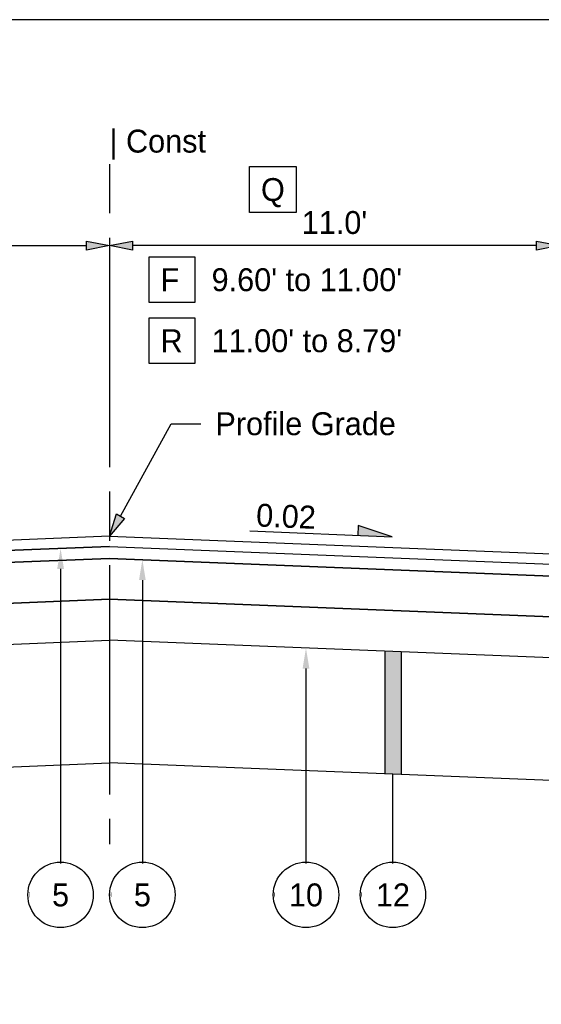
# Model space of a CAD drawing. Header units: feet. Extents: x -16 to 297, y -33 to 148.
# Tile 14 of 30: x 81 to 94, y 26 to 51. Entities that reach past the tile are written whole.
import ezdxf
from ezdxf import colors
from ezdxf.entities.mleader import LeaderData, LeaderLine
from ezdxf.enums import TextEntityAlignment as Align
from ezdxf.math import Vec2, Vec3

# ---------------------------------------------------------------- set-up
doc = ezdxf.new("R2010")
doc.units = ezdxf.units.FT
doc.header["$LTSCALE"] = 4
doc.header["$MEASUREMENT"] = 0
doc.set_wipeout_variables(frame=1)
doc.linetypes.add('CL', pattern=[2, 0.3, -0.15, 1.4, -0.15])
for name, color, linetype in [('GE_P_CL', 7, 'CL'), ('TX_P_1', 7, 'Continuous'), ('TX_P_Misc', 7, 'Continuous'), ('XS_P_Finished_Grade', 3, 'Continuous'), ('XS_P_Pavt_Layers', 251, 'Continuous')]:
    doc.layers.add(name, color=color, linetype=linetype)
doc.styles.add('Slanted-Normal', font='font31.shx', dxfattribs={"height": 0.14})
doc.dimstyles.new('Dec-1  Slanted', dxfattribs={"dimtxt": 0.14, "dimasz": 0.14, "dimexe": 0.07, "dimexo": 0.07, "dimgap": 0.07, "dimtad": 1, "dimdec": 1, "dimzin": 3, "dimdsep": 46, "dimtxsty": 'Slanted-Normal', "dimblk": 'Dim1', "dimcen": 0, "dimclrd": 95, "dimclre": 95, "dimclrt": 7, "dimadec": 1, "dimazin": 3, "dimtfac": 1, "dimtdec": 1, "dimtix": 1, "dimtofl": 0, "dimtmove": 1, "dimatfit": 3, "dimldrblk": 'Dim1', "dimfxl": 1, "dimtolj": 1, "dimtzin": 0, "dimlwd": -1, "dimlwe": -1, "dimarcsym": 0})

# ---------------------------------------------------------------- blocks, each defined once
blk = doc.blocks.new('SLOPE')
at = {"layer": 'TX_P_Misc'}
h = blk.add_hatch(color=4, dxfattribs=at)
h.dxf.hatch_style = 1
h.paths.add_polyline_path([(0.8715, 0), (0.6608, 0.0615), (0.6608, 0)])
at = {"layer": 'TX_P_Misc', "color": 4}
for p, q in [((0.8715, 0), (0.6608, 0.0615)), ((0.6608, 0.0615), (0.6608, 0))]:
    blk.add_line(p, q, dxfattribs=at)
at = {"layer": 'TX_P_Misc', "color": 95}
blk.add_line((0, 0), (0.8715, 0), dxfattribs=at)
at = {"layer": 'TX_P_Misc', "style": 'Slanted-Normal'}
blk.add_attdef('SLOPE', (0.0353, 0.0289), '', height=0.14, dxfattribs=at)
blk = doc.blocks.new('Dim1')
h = blk.add_hatch(color=4)
h.dxf.hatch_style = 1
h.paths.add_polyline_path([(0, 0), (-1, -0.2), (-1, 0.2)])
at = {"color": 4}
blk.add_lwpolyline([(0, 0), (-1, -0.2), (-1, 0.2), (0, 0)], dxfattribs=at)
blk = doc.blocks.new('*D949')
at = {"layer": 'Defpoints', "color": 0, "transparency": 16777216}
for p in [(83.366, 44.991), (83.366, 37.89), (72.366, 37.45)]:
    blk.add_point(p, dxfattribs=at)
at = {"layer": 'TX_P_1', "color": 95, "linetype": 'Continuous', "transparency": 16777216}
for p, q in [((72.366, 37.73), (72.366, 45.271)), ((72.926, 44.991), (82.806, 44.991))]:
    blk.add_line(p, q, dxfattribs=at)
at = {"layer": 'TX_P_1', "color": 95, "transparency": 16777216, "xscale": 0.56, "yscale": 0.56, "zscale": 0.56, "rotation": 180}
blk.add_blockref('Dim1', (72.366, 44.991), dxfattribs=at)
at = {"layer": 'TX_P_1', "color": 95, "transparency": 16777216, "xscale": 0.56, "yscale": 0.56, "zscale": 0.56}
blk.add_blockref('Dim1', (83.366, 44.991), dxfattribs=at)
at = {"layer": 'TX_P_1', "color": 7, "transparency": 16777216, "insert": (77.866, 45.551), "char_height": 0.56, "attachment_point": 5, "style": 'Slanted-Normal'}
blk.add_mtext("\\A1;11.0'", dxfattribs=at)
blk = doc.blocks.new('*D953')
at = {"layer": 'Defpoints', "color": 0, "transparency": 16777216}
for p in [(83.366, 44.991), (83.366, 37.89), (94.366, 37.45)]:
    blk.add_point(p, dxfattribs=at)
at = {"layer": 'TX_P_1', "color": 95, "linetype": 'Continuous', "transparency": 16777216}
for p, q in [((94.366, 37.73), (94.366, 45.271)), ((93.806, 44.991), (83.926, 44.991))]:
    blk.add_line(p, q, dxfattribs=at)
at = {"layer": 'TX_P_1', "color": 95, "transparency": 16777216, "xscale": 0.56, "yscale": 0.56, "zscale": 0.56, "rotation": 180}
blk.add_blockref('Dim1', (83.366, 44.991), dxfattribs=at)
at = {"layer": 'TX_P_1', "color": 95, "transparency": 16777216, "xscale": 0.56, "yscale": 0.56, "zscale": 0.56}
blk.add_blockref('Dim1', (94.366, 44.991), dxfattribs=at)
at = {"layer": 'TX_P_1', "color": 7, "transparency": 16777216, "insert": (88.866, 45.551), "char_height": 0.56, "attachment_point": 5, "style": 'Slanted-Normal'}
blk.add_mtext("\\A1;11.0'", dxfattribs=at)
blk = doc.blocks.new('_DotSmall')
at = {"color": 0, "linetype": 'ByBlock', "const_width": 0.5}
blk.add_lwpolyline([(-0.0625, 0, 1), (0.0625, 0, 1)], format="xyb", close=True, dxfattribs=at)
blk = doc.blocks.new('*U994')
at = {"layer": 'TX_P_Misc', "color": 95}
blk.add_line((0, 0), (0, 0.1525), dxfattribs=at)
at = {"layer": 'TX_P_Misc'}
blk.add_circle((0, 0), 0.2, dxfattribs=at)
at = {"layer": 'TX_P_Misc', "color": 95}
ml = blk.add_multileader_mtext('Standard', dxfattribs=at)
ml.set_content('', color=95, style='Slanted-Normal')
ml.set_leader_properties()
ml.build(insert=Vec2(0, 0))
ml.multileader.update_dxf_attribs({"has_dogleg": 0, "text_left_attachment_type": 2, "text_right_attachment_type": 2, "dogleg_length": 0.18, "arrow_head_size": 0.125})
ctx = ml.context
ctx.base_point, ctx.char_height, ctx.arrow_head_size, ctx.landing_gap_size, ctx.plane_origin = Vec3(-0.0001, 0), 0.14, 0.125, 0.0001, Vec3(0.5884, 0.4959)
ctx.left_attachment, ctx.right_attachment, ctx.text_align_type = 2, 2, 1
notes = []
notes.append((ctx, [(1, (1, 1, 0), (-0.1801, 0), (1, 0), 0.18, [(0, [(0, 2.1167)], 0, [])])]))
ctx.mtext.insert, ctx.mtext.alignment, ctx.mtext.flow_direction = Vec3(0, 0.07), 2, 5
ml = blk.add_multileader_mtext('Standard', dxfattribs=at)
ml.set_content('', color=95, style='Slanted-Normal')
ml.set_leader_properties()
ml.set_arrow_properties(name='DOTSMALL')
ml.build(insert=Vec2(0, 0))
ml.multileader.update_dxf_attribs({"has_dogleg": 0, "text_left_attachment_type": 2, "text_right_attachment_type": 2, "dogleg_length": 0.18, "arrow_head_size": 0.125})
ctx = ml.context
ctx.base_point, ctx.char_height, ctx.arrow_head_size, ctx.landing_gap_size, ctx.plane_origin = Vec3(0, 0), 0.14, 0.125, 0.0001, Vec3(0.9927, 0.4959)
ctx.left_attachment, ctx.right_attachment, ctx.text_align_type = 2, 2, 1
notes.append((ctx, [(1, (1, 1, 0), (-0.18, 0), (1, 0), 0.18, [(0, [(-0.1547, 0.0015)], 0, [])])]))
ctx.mtext.insert, ctx.mtext.alignment, ctx.mtext.flow_direction = Vec3(0.0001, 0.07), 2, 5
for ctx, leaders in notes:
    for number, flags, end, landing, length, lines in leaders:
        leader = LeaderData()
        leader.index, (leader.has_last_leader_line, leader.has_dogleg_vector, leader.attachment_direction) = number, flags
        leader.last_leader_point, leader.dogleg_vector, leader.dogleg_length = Vec3(end), Vec3(landing), length
        for number, points, colour, breaks in lines:
            line = LeaderLine()
            line.index, line.vertices, line.color, line.breaks = number, Vec3.list(points), colors.encode_raw_color(colour), breaks
            leader.lines.append(line)
        ctx.leaders.append(leader)
blk.add_wipeout([(0.187, 0.0355), (0.1811, 0.0586), (0.1723, 0.0809), (0.1609, 0.1018), (0.1468, 0.1212), (0.1305, 0.1386), (0.1121, 0.1539), (0.0919, 0.1667), (0.0703, 0.1769), (0.0476, 0.1843), (0.0241, 0.1888), (0.0002, 0.1904), (-0.0236, 0.1889), (-0.0471, 0.1844), (-0.0699, 0.1771), (-0.0915, 0.1669), (-0.1117, 0.1541), (-0.1302, 0.1389), (-0.1465, 0.1215), (-0.1606, 0.1022), (-0.1722, 0.0813), (-0.181, 0.059), (-0.187, 0.0359), (-0.19, 0.0122), (-0.19, -0.0117), (-0.187, -0.0355), (-0.1811, -0.0586), (-0.1723, -0.0809), (-0.1609, -0.1018), (-0.1468, -0.1212), (-0.1305, -0.1386), (-0.1121, -0.1539), (-0.0919, -0.1667), (-0.0703, -0.1769), (-0.0476, -0.1843), (-0.0241, -0.1888), (-0.0002, -0.1904), (0.0236, -0.1889), (0.0471, -0.1844), (0.0699, -0.1771), (0.0915, -0.1669), (0.1117, -0.1541), (0.1302, -0.1389), (0.1465, -0.1215), (0.1606, -0.1022), (0.1722, -0.0813), (0.181, -0.059), (0.187, -0.0359), (0.19, -0.0122), (0.19, 0.0117)])
at = {"layer": 'TX_P_Misc', "style": 'Slanted-Normal'}
blk.add_attdef('ITEM', text='', height=0.14, dxfattribs=at).set_placement((0, 0), align=Align.MIDDLE_CENTER)
blk = doc.blocks.new('*U999')
at = {"layer": 'TX_P_Misc', "color": 95}
blk.add_line((0, 0), (0, 0.1502), dxfattribs=at)
at = {"layer": 'TX_P_Misc'}
blk.add_circle((0, 0), 0.2, dxfattribs=at)
at = {"layer": 'TX_P_Misc', "color": 95}
ml = blk.add_multileader_mtext('Standard', dxfattribs=at)
ml.set_content('', color=95, style='Slanted-Normal')
ml.set_leader_properties()
ml.build(insert=Vec2(0, 0))
ml.multileader.update_dxf_attribs({"has_dogleg": 0, "text_left_attachment_type": 2, "text_right_attachment_type": 2, "dogleg_length": 0.18, "arrow_head_size": 0.125})
ctx = ml.context
ctx.base_point, ctx.char_height, ctx.arrow_head_size, ctx.landing_gap_size, ctx.plane_origin = Vec3(-0.0001, 0), 0.14, 0.125, 0.0001, Vec3(0.5884, 0.4959)
ctx.left_attachment, ctx.right_attachment, ctx.text_align_type = 2, 2, 1
notes = []
notes.append((ctx, [(1, (1, 1, 0), (-0.1801, 0), (1, 0), 0.18, [(0, [(0, 2.0478)], 0, [])])]))
ctx.mtext.insert, ctx.mtext.alignment, ctx.mtext.flow_direction = Vec3(0, 0.07), 2, 5
ml = blk.add_multileader_mtext('Standard', dxfattribs=at)
ml.set_content('', color=95, style='Slanted-Normal')
ml.set_leader_properties()
ml.set_arrow_properties(name='DOTSMALL')
ml.build(insert=Vec2(0, 0))
ml.multileader.update_dxf_attribs({"has_dogleg": 0, "text_left_attachment_type": 2, "text_right_attachment_type": 2, "dogleg_length": 0.18, "arrow_head_size": 0.125})
ctx = ml.context
ctx.base_point, ctx.char_height, ctx.arrow_head_size, ctx.landing_gap_size, ctx.plane_origin = Vec3(0, 0), 0.14, 0.125, 0.0001, Vec3(0.9927, 0.4959)
ctx.left_attachment, ctx.right_attachment, ctx.text_align_type = 2, 2, 1
notes.append((ctx, [(1, (1, 1, 0), (-0.18, 0), (1, 0), 0.18, [(0, [(-0.1547, 0.0015)], 0, [])])]))
ctx.mtext.insert, ctx.mtext.alignment, ctx.mtext.flow_direction = Vec3(0.0001, 0.07), 2, 5
for ctx, leaders in notes:
    for number, flags, end, landing, length, lines in leaders:
        leader = LeaderData()
        leader.index, (leader.has_last_leader_line, leader.has_dogleg_vector, leader.attachment_direction) = number, flags
        leader.last_leader_point, leader.dogleg_vector, leader.dogleg_length = Vec3(end), Vec3(landing), length
        for number, points, colour, breaks in lines:
            line = LeaderLine()
            line.index, line.vertices, line.color, line.breaks = number, Vec3.list(points), colors.encode_raw_color(colour), breaks
            leader.lines.append(line)
        ctx.leaders.append(leader)
blk.add_wipeout([(0.187, 0.0355), (0.1811, 0.0586), (0.1723, 0.0809), (0.1609, 0.1018), (0.1468, 0.1212), (0.1305, 0.1386), (0.1121, 0.1539), (0.0919, 0.1667), (0.0703, 0.1769), (0.0476, 0.1843), (0.0241, 0.1888), (0.0002, 0.1904), (-0.0236, 0.1889), (-0.0471, 0.1844), (-0.0699, 0.1771), (-0.0915, 0.1669), (-0.1117, 0.1541), (-0.1302, 0.1389), (-0.1465, 0.1215), (-0.1606, 0.1022), (-0.1722, 0.0813), (-0.181, 0.059), (-0.187, 0.0359), (-0.19, 0.0122), (-0.19, -0.0117), (-0.187, -0.0355), (-0.1811, -0.0586), (-0.1723, -0.0809), (-0.1609, -0.1018), (-0.1468, -0.1212), (-0.1305, -0.1386), (-0.1121, -0.1539), (-0.0919, -0.1667), (-0.0703, -0.1769), (-0.0476, -0.1843), (-0.0241, -0.1888), (-0.0002, -0.1904), (0.0236, -0.1889), (0.0471, -0.1844), (0.0699, -0.1771), (0.0915, -0.1669), (0.1117, -0.1541), (0.1302, -0.1389), (0.1465, -0.1215), (0.1606, -0.1022), (0.1722, -0.0813), (0.181, -0.059), (0.187, -0.0359), (0.19, -0.0122), (0.19, 0.0117)])
at = {"layer": 'TX_P_Misc', "style": 'Slanted-Normal'}
blk.add_attdef('ITEM', text='', height=0.14, dxfattribs=at).set_placement((0, 0), align=Align.MIDDLE_CENTER)
blk = doc.blocks.new('*U996')
at = {"layer": 'TX_P_Misc', "color": 95}
blk.add_line((0, 0), (0, 0.1637), dxfattribs=at)
at = {"layer": 'TX_P_Misc'}
blk.add_circle((0, 0), 0.2, dxfattribs=at)
at = {"layer": 'TX_P_Misc', "color": 95}
ml = blk.add_multileader_mtext('Standard', dxfattribs=at)
ml.set_content('', color=95, style='Slanted-Normal')
ml.set_leader_properties()
ml.build(insert=Vec2(0, 0))
ml.multileader.update_dxf_attribs({"has_dogleg": 0, "text_left_attachment_type": 2, "text_right_attachment_type": 2, "dogleg_length": 0.18, "arrow_head_size": 0.125})
ctx = ml.context
ctx.base_point, ctx.char_height, ctx.arrow_head_size, ctx.landing_gap_size, ctx.plane_origin = Vec3(-0.0001, 0), 0.14, 0.125, 0.0001, Vec3(0.5884, 0.4959)
ctx.left_attachment, ctx.right_attachment, ctx.text_align_type = 2, 2, 1
notes = []
notes.append((ctx, [(1, (1, 1, 0), (-0.1801, 0), (1, 0), 0.18, [(0, [(0, 1.5078)], 0, [])])]))
ctx.mtext.insert, ctx.mtext.alignment, ctx.mtext.flow_direction = Vec3(0, 0.07), 2, 5
ml = blk.add_multileader_mtext('Standard', dxfattribs=at)
ml.set_content('', color=95, style='Slanted-Normal')
ml.set_leader_properties()
ml.set_arrow_properties(name='DOTSMALL')
ml.build(insert=Vec2(0, 0))
ml.multileader.update_dxf_attribs({"has_dogleg": 0, "text_left_attachment_type": 2, "text_right_attachment_type": 2, "dogleg_length": 0.18, "arrow_head_size": 0.125})
ctx = ml.context
ctx.base_point, ctx.char_height, ctx.arrow_head_size, ctx.landing_gap_size, ctx.plane_origin = Vec3(0, 0), 0.14, 0.125, 0.0001, Vec3(0.9927, 0.4959)
ctx.left_attachment, ctx.right_attachment, ctx.text_align_type = 2, 2, 1
notes.append((ctx, [(1, (1, 1, 0), (-0.18, 0), (1, 0), 0.18, [(0, [(-0.1547, 0.0015)], 0, [])])]))
ctx.mtext.insert, ctx.mtext.alignment, ctx.mtext.flow_direction = Vec3(0.0001, 0.07), 2, 5
for ctx, leaders in notes:
    for number, flags, end, landing, length, lines in leaders:
        leader = LeaderData()
        leader.index, (leader.has_last_leader_line, leader.has_dogleg_vector, leader.attachment_direction) = number, flags
        leader.last_leader_point, leader.dogleg_vector, leader.dogleg_length = Vec3(end), Vec3(landing), length
        for number, points, colour, breaks in lines:
            line = LeaderLine()
            line.index, line.vertices, line.color, line.breaks = number, Vec3.list(points), colors.encode_raw_color(colour), breaks
            leader.lines.append(line)
        ctx.leaders.append(leader)
blk.add_wipeout([(0.187, 0.0355), (0.1811, 0.0586), (0.1723, 0.0809), (0.1609, 0.1018), (0.1468, 0.1212), (0.1305, 0.1386), (0.1121, 0.1539), (0.0919, 0.1667), (0.0703, 0.1769), (0.0476, 0.1843), (0.0241, 0.1888), (0.0002, 0.1904), (-0.0236, 0.1889), (-0.0471, 0.1844), (-0.0699, 0.1771), (-0.0915, 0.1669), (-0.1117, 0.1541), (-0.1302, 0.1389), (-0.1465, 0.1215), (-0.1606, 0.1022), (-0.1722, 0.0813), (-0.181, 0.059), (-0.187, 0.0359), (-0.19, 0.0122), (-0.19, -0.0117), (-0.187, -0.0355), (-0.1811, -0.0586), (-0.1723, -0.0809), (-0.1609, -0.1018), (-0.1468, -0.1212), (-0.1305, -0.1386), (-0.1121, -0.1539), (-0.0919, -0.1667), (-0.0703, -0.1769), (-0.0476, -0.1843), (-0.0241, -0.1888), (-0.0002, -0.1904), (0.0236, -0.1889), (0.0471, -0.1844), (0.0699, -0.1771), (0.0915, -0.1669), (0.1117, -0.1541), (0.1302, -0.1389), (0.1465, -0.1215), (0.1606, -0.1022), (0.1722, -0.0813), (0.181, -0.059), (0.187, -0.0359), (0.19, -0.0122), (0.19, 0.0117)])
at = {"layer": 'TX_P_Misc', "style": 'Slanted-Normal'}
blk.add_attdef('ITEM', text='', height=0.14, dxfattribs=at).set_placement((0, 0), align=Align.MIDDLE_CENTER)
blk = doc.blocks.new('*U1000')
at = {"layer": 'TX_P_Misc', "color": 95}
blk.add_line((0, 0), (0, 0.7365), dxfattribs=at)
at = {"layer": 'TX_P_Misc'}
blk.add_circle((0, 0), 0.2, dxfattribs=at)
at = {"layer": 'TX_P_Misc', "color": 95}
ml = blk.add_multileader_mtext('Standard', dxfattribs=at)
ml.set_content('', color=95, style='Slanted-Normal')
ml.set_leader_properties()
ml.set_arrow_properties(name='DOTSMALL')
ml.build(insert=Vec2(0, 0))
ml.multileader.update_dxf_attribs({"has_dogleg": 0, "text_left_attachment_type": 2, "text_right_attachment_type": 2, "dogleg_length": 0.18, "arrow_head_size": 0.125})
ctx = ml.context
ctx.base_point, ctx.char_height, ctx.arrow_head_size, ctx.landing_gap_size, ctx.plane_origin = Vec3(0, 0), 0.14, 0.125, 0.0001, Vec3(0.9927, 0.4959)
ctx.left_attachment, ctx.right_attachment, ctx.text_align_type = 2, 2, 1
notes = []
notes.append((ctx, [(1, (1, 1, 0), (-0.18, 0), (1, 0), 0.18, [(0, [(-0.1547, 0.0015)], 0, [])])]))
ctx.mtext.insert, ctx.mtext.alignment, ctx.mtext.flow_direction = Vec3(0.0001, 0.07), 2, 5
ml = blk.add_multileader_mtext('Standard', dxfattribs=at)
ml.set_content('', color=95, style='Slanted-Normal')
ml.set_leader_properties()
ml.build(insert=Vec2(0, 0))
ml.multileader.update_dxf_attribs({"has_dogleg": 0, "text_left_attachment_type": 2, "text_right_attachment_type": 2, "dogleg_length": 0.18, "arrow_head_size": 0.125})
ctx = ml.context
ctx.base_point, ctx.char_height, ctx.arrow_head_size, ctx.landing_gap_size, ctx.plane_origin = Vec3(-0.0001, 0), 0.14, 0.125, 0.0001, Vec3(0.5884, 0.4959)
ctx.left_attachment, ctx.right_attachment, ctx.text_align_type = 2, 2, 1
notes.append((ctx, [(0, (1, 1, 0), (0.1801, 0), (-1, 0), 0.18, [(0, [(0.1698, -0.0003)], 0, [])])]))
ctx.mtext.insert, ctx.mtext.alignment, ctx.mtext.flow_direction = Vec3(0, 0.07), 2, 5
for ctx, leaders in notes:
    for number, flags, end, landing, length, lines in leaders:
        leader = LeaderData()
        leader.index, (leader.has_last_leader_line, leader.has_dogleg_vector, leader.attachment_direction) = number, flags
        leader.last_leader_point, leader.dogleg_vector, leader.dogleg_length = Vec3(end), Vec3(landing), length
        for number, points, colour, breaks in lines:
            line = LeaderLine()
            line.index, line.vertices, line.color, line.breaks = number, Vec3.list(points), colors.encode_raw_color(colour), breaks
            leader.lines.append(line)
        ctx.leaders.append(leader)
blk.add_wipeout([(0.187, 0.0355), (0.1811, 0.0586), (0.1723, 0.0809), (0.1609, 0.1018), (0.1468, 0.1212), (0.1305, 0.1386), (0.1121, 0.1539), (0.0919, 0.1667), (0.0703, 0.1769), (0.0476, 0.1843), (0.0241, 0.1888), (0.0002, 0.1904), (-0.0236, 0.1889), (-0.0471, 0.1844), (-0.0699, 0.1771), (-0.0915, 0.1669), (-0.1117, 0.1541), (-0.1302, 0.1389), (-0.1465, 0.1215), (-0.1606, 0.1022), (-0.1722, 0.0813), (-0.181, 0.059), (-0.187, 0.0359), (-0.19, 0.0122), (-0.19, -0.0117), (-0.187, -0.0355), (-0.1811, -0.0586), (-0.1723, -0.0809), (-0.1609, -0.1018), (-0.1468, -0.1212), (-0.1305, -0.1386), (-0.1121, -0.1539), (-0.0919, -0.1667), (-0.0703, -0.1769), (-0.0476, -0.1843), (-0.0241, -0.1888), (-0.0002, -0.1904), (0.0236, -0.1889), (0.0471, -0.1844), (0.0699, -0.1771), (0.0915, -0.1669), (0.1117, -0.1541), (0.1302, -0.1389), (0.1465, -0.1215), (0.1606, -0.1022), (0.1722, -0.0813), (0.181, -0.059), (0.187, -0.0359), (0.19, -0.0122), (0.19, 0.0117)])
at = {"layer": 'TX_P_Misc', "style": 'Slanted-Normal'}
blk.add_attdef('ITEM', text='', height=0.14, dxfattribs=at).set_placement((0, 0), align=Align.MIDDLE_CENTER)

msp = doc.modelspace()

# ---------------------------------------------------------------- hatches: boundary and pattern name
at = {"layer": 'TX_P_1'}
h = msp.add_hatch(color=256, dxfattribs=at)
h.dxf.hatch_style = 1
h.paths.add_polyline_path([(90.495, 35.064), (90.095, 35.08), (90.095, 32.08), (90.495, 32.064)])

# ---------------------------------------------------------------- linework, layer by layer
at = {"layer": 'GE_P_CL'}
msp.add_line((83.366, 46.981), (83.366, 30.368), dxfattribs=at)
at = {"layer": 'XS_P_Finished_Grade'}
for q in [(72.366, 37.45), (94.366, 37.45)]:
    msp.add_line((83.366, 37.89), q, dxfattribs=at)
at = {"layer": 'XS_P_Pavt_Layers'}
for p, q in [((83.366, 37.89), (72.366, 37.45)), ((83.366, 37.89), (94.366, 37.45)), ((72.366, 37.2), (83.366, 37.64)), ((83.366, 37.64), (72.366, 37.2)), ((72.366, 36.909), (83.366, 37.349)), ((83.366, 37.349), (72.366, 36.909)), ((72.366, 35.909), (83.366, 36.349)), ((83.366, 36.349), (72.366, 35.909)), ((72.366, 34.909), (83.366, 35.349))]:
    msp.add_line(p, q, dxfattribs=at)

# ---------------------------------------------------------------- block references
at = {"layer": 'TX_P_1', "xscale": 4, "yscale": 4, "zscale": 4, "rotation": 357.5918575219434}
msp.add_blockref('SLOPE', (86.796, 38.02), dxfattribs=at).add_auto_attribs({'SLOPE': '0.02'})
at = {"layer": 'TX_P_1', "xscale": 4, "yscale": 4, "zscale": 4}
msp.add_blockref('*U996', (88.169, 29.126), dxfattribs=at).add_auto_attribs({'ITEM': '10'})

# ---------------------------------------------------------------- texts
at = {"layer": 'TX_P_1', "char_height": 0.56, "attachment_point": 1, "style": 'Slanted-Normal'}
for s, insert in [('| Const', (83.366, 47.824)), ("9.60' to 11.00'", (85.862, 44.437)), ("11.00' to 8.79'", (85.862, 42.947))]:
    msp.add_mtext(s, dxfattribs=dict(at, insert=insert))
at = {"layer": 'TX_P_1', "char_height": 0.56, "attachment_point": 1, "style": 'Slanted-Normal', "bg_fill": 16, "box_fill_scale": 1.5, "bg_fill_color": 256, "bg_fill_transparency": 0}
for s, insert in [('Q', (87.069, 46.64)), ('F', (84.612, 44.437)), ('R', (84.612, 42.947))]:
    msp.add_mtext(s, dxfattribs=dict(at, insert=insert))

# ---------------------------------------------------------------- dimensions: what is measured, and where the dimension line sits
at = {"layer": 'TX_P_1'}
dim = msp.add_linear_dim(base=(83.366, 44.991), p1=(72.366, 37.45), p2=(83.366, 37.89), dimstyle='Dec-1  Slanted', override={"dimpost": "'", "dimse2": 1, "dimsd2": 0}, dxfattribs=at)
dim.commit()
dim.dimension.update_dxf_attribs({"geometry": '*D949', "text_midpoint": (77.866, 45.551)})
dim = msp.add_linear_dim(base=(83.366, 44.991), p1=(94.366, 37.45), p2=(83.366, 37.89), angle=180, dimstyle='Dec-1  Slanted', override={"dimpost": "'", "dimse2": 1}, dxfattribs=at)
dim.commit()
dim.dimension.update_dxf_attribs({"geometry": '*D953', "text_midpoint": (88.866, 45.551)})

# ---------------------------------------------------------------- leaders
ml = msp.add_multileader_mtext('Standard', dxfattribs=at)
ml.set_content('Profile Grade', color=256, style='Slanted-Normal')
ml.set_leader_properties()
ml.set_arrow_properties(name='Dim1')
ml.build(insert=Vec2(0, 0))
ml.multileader.update_dxf_attribs({"text_right_attachment_type": 3, "dogleg_length": 0.18, "arrow_head_size": 0.56, "scale": 4})
ctx = ml.context
ctx.base_point, ctx.scale, ctx.char_height, ctx.arrow_head_size, ctx.landing_gap_size, ctx.plane_origin = Vec3(85.595, 40.639), 4, 0.56, 0.56, 0.36, Vec3(83.366, 37.89)
ctx.right_attachment = 3
notes = []
notes.append((ctx, [(0, (1, 1, 0), (84.875, 40.639), (1, 0), 0.72, [(0, [(83.366, 37.89)], 0, [])])]))
ctx.mtext.insert, ctx.mtext.flow_direction = Vec3(85.955, 40.919), 5
for ctx, leaders in notes:
    for number, flags, end, landing, length, lines in leaders:
        leader = LeaderData()
        leader.index, (leader.has_last_leader_line, leader.has_dogleg_vector, leader.attachment_direction) = number, flags
        leader.last_leader_point, leader.dogleg_vector, leader.dogleg_length = Vec3(end), Vec3(landing), length
        for number, points, colour, breaks in lines:
            line = LeaderLine()
            line.index, line.vertices, line.color, line.breaks = number, Vec3.list(points), colors.encode_raw_color(colour), breaks
            leader.lines.append(line)
        ctx.leaders.append(leader)

# ---------------------------------------------------------------- next in the draw order: block references
at = {"layer": 'TX_P_1', "xscale": 4, "yscale": 4, "zscale": 4}
for name, p in [('*U994', (82.169, 29.126)), ('*U999', (84.169, 29.126))]:
    msp.add_blockref(name, p, dxfattribs=at).add_auto_attribs({'ITEM': '5'})

# ---------------------------------------------------------------- next in the draw order: linework, layer by layer
at = {"layer": 'TX_P_1'}
msp.add_lwpolyline([(30.892, -33.489), (152.892, -33.489), (152.892, 50.511), (30.892, 50.511)], close=True, dxfattribs=at)
at = {"layer": 'XS_P_Pavt_Layers'}
for p, q in [((83.366, 37.64), (94.366, 37.2)), ((94.366, 36.909), (83.366, 37.349)), ((83.366, 37.349), (94.366, 36.909)), ((94.366, 35.909), (83.366, 36.349)), ((83.366, 36.349), (94.366, 35.909)), ((94.366, 34.909), (83.366, 35.349)), ((72.366, 31.909), (83.366, 32.349))]:
    msp.add_line(p, q, dxfattribs=at)

# ---------------------------------------------------------------- next in the draw order: block references
at = {"layer": 'TX_P_1', "xscale": 4, "yscale": 4, "zscale": 4}
msp.add_blockref('*U1000', (90.295, 29.126), dxfattribs=at).add_auto_attribs({'ITEM': '12'})

# ---------------------------------------------------------------- next in the draw order: linework, layer by layer
at = {"layer": 'TX_P_1'}
for p, q in [((90.095, 35.08), (90.095, 32.08)), ((90.495, 35.064), (90.495, 32.064))]:
    msp.add_line(p, q, dxfattribs=at)
at = {"layer": 'XS_P_Pavt_Layers'}
msp.add_line((94.366, 31.909), (83.366, 32.349), dxfattribs=at)

doc.saveas('drawing.dxf')
